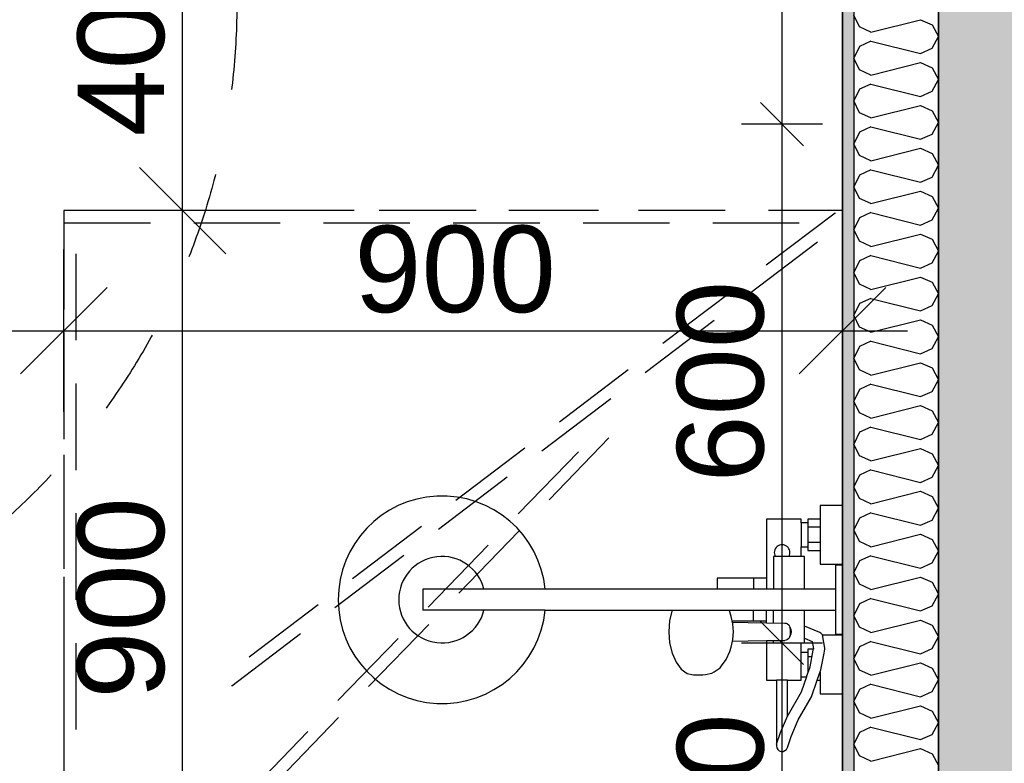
# Model space of a CAD drawing. Header units: millimetres. Extents: x -5000 to 341424, y -9235 to 550260.
# Tile 249 of 256: x 315829 to 316967, y 345709 to 346569. Entities that reach past the tile are written whole.
import ezdxf
from ezdxf.enums import TextEntityAlignment as Align

# ---------------------------------------------------------------- set-up
doc = ezdxf.new("R2010")
doc.units = ezdxf.units.MM
doc.header["$LTSCALE"] = 0.5
doc.header["$MEASUREMENT"] = 0
for name, pattern in [('PLINE', [0]), ('Små Stiplet', [282.222222, 141.111111, -141.111111]), ('Stipling', [400, 200, -200]), ('Under snittplan', [300, 200, -100])]:
    doc.linetypes.add(name, pattern=pattern)
for name, color, linetype in [('0(Nye konstruksjoner)', 7, 'Continuous'), ('232- Ikke-bærende yttervegger (Skravur)(Nye konstruksjoner)', 7, 'Continuous'), ('232- Ikke-bærende yttervegger(Nye konstruksjoner)', 7, 'Continuous'), ('242- Ikke-bærende innervegger (Skravur)(Nye konstruksjoner)', 7, 'Continuous'), ('242- Ikke-bærende innervegger(Nye konstruksjoner)', 7, 'Continuous'), ('257- Systemhimlinger (Skravur)(Nye konstruksjoner)', 7, 'Continuous'), ('257- Systemhimlinger(Nye konstruksjoner)', 7, 'Continuous'), ('315- Utstyr for sanitærinstallasjoner(Nye konstruksjoner)', 7, 'Continuous'), ('842-M___1_50 Målsetting bygning', 7, 'Continuous'), ('842-M___1_50 Målsetting bygning(Nye konstruksjoner)', 7, 'Continuous'), ('862- M___Nettoareal(Nye konstruksjoner)', 7, 'Continuous'), ('862- M___Nettoareal(Polylinje)(Nye konstruksjoner)', 7, 'Continuous'), ('862- M___Nettoareal(Tekst)(Nye konstruksjoner)', 7, 'Continuous'), ('878- Annen overflate_visuell informasjon(Nye konstruksjoner)', 7, 'Continuous')]:
    doc.layers.add(name, color=color, linetype=linetype)
doc.layers.add('236- Innvendig kledning og overflate(Nye konstruksjoner)', color=7, linetype='Continuous', lineweight=0)
doc.styles.add('GENERATED_STYLE_1', font='txt')
doc.styles.add('GENERATED_STYLE_3', font='arial.ttf')
doc.dimstyles.new('GENERATED_STYLE__2', dxfattribs={"dimtxt": 100, "dimasz": 95, "dimexe": 0.18, "dimexo": 0.0625, "dimgap": 0, "dimtad": 1, "dimtih": 1, "dimtoh": 1, "dimdec": 0, "dimzin": 0, "dimdsep": 46, "dimtxsty": 'GENERATED_STYLE_3', "dimblk": 'ARROWHEAD_6', "dimblk1": 'ARROWHEAD_6', "dimblk2": 'ARROWHEAD_6', "dimcen": 0.09, "dimse1": 1, "dimse2": 1, "dimclrd": 256, "dimclre": 256, "dimclrt": 256, "dimadec": 1, "dimazin": 0, "dimtfac": 1, "dimtdec": 4, "dimtmove": 0, "dimatfit": 3, "dimfxl": 1, "dimtolj": 1, "dimtzin": 0, "dimarcsym": 0})
doc.dimstyles.new('GENERATED_STYLE__3', dxfattribs={"dimtxt": 100, "dimasz": 95, "dimexe": 0.18, "dimexo": 0.0625, "dimgap": 0, "dimtad": 1, "dimdec": 0, "dimzin": 0, "dimdsep": 46, "dimtxsty": 'GENERATED_STYLE_3', "dimblk": 'ARROWHEAD_6', "dimblk1": 'ARROWHEAD_6', "dimblk2": 'ARROWHEAD_6', "dimcen": 0.09, "dimse1": 1, "dimse2": 1, "dimclrd": 256, "dimclre": 256, "dimclrt": 256, "dimadec": 1, "dimazin": 0, "dimtfac": 1, "dimtdec": 4, "dimtmove": 2, "dimatfit": 3, "dimfxl": 1, "dimtolj": 1, "dimtzin": 0, "dimarcsym": 0})
doc.dimstyles.new('GENERATED_STYLE__4', dxfattribs={"dimtxt": 100, "dimasz": 95, "dimexe": 0.18, "dimexo": 0.0625, "dimgap": 0, "dimtad": 1, "dimdec": 0, "dimzin": 0, "dimdsep": 46, "dimtxsty": 'GENERATED_STYLE_3', "dimblk": 'ARROWHEAD_6', "dimblk1": 'ARROWHEAD_6', "dimblk2": 'ARROWHEAD_6', "dimcen": 0.09, "dimse1": 1, "dimse2": 1, "dimclrd": 256, "dimclre": 256, "dimclrt": 256, "dimadec": 1, "dimazin": 0, "dimtfac": 1, "dimtdec": 4, "dimtmove": 0, "dimatfit": 3, "dimfxl": 1, "dimtolj": 1, "dimtzin": 0, "dimarcsym": 0})
doc.dimstyles.new('GENERATED_STYLE__7', dxfattribs={"dimtxt": 100, "dimasz": 47.5, "dimexe": 0.18, "dimexo": 0.0625, "dimgap": 0, "dimtad": 1, "dimdec": 0, "dimzin": 0, "dimdsep": 46, "dimtxsty": 'GENERATED_STYLE_3', "dimblk": 'ARROWHEAD_6', "dimblk1": 'ARROWHEAD_6', "dimblk2": 'ARROWHEAD_6', "dimcen": 0.09, "dimse1": 1, "dimse2": 1, "dimclrd": 256, "dimclre": 256, "dimclrt": 256, "dimadec": 1, "dimazin": 0, "dimtfac": 1, "dimtdec": 4, "dimtmove": 0, "dimatfit": 3, "dimfxl": 1, "dimtolj": 1, "dimtzin": 0, "dimarcsym": 0})

# ---------------------------------------------------------------- blocks, each defined once
blk = doc.blocks.new('HCWC_DUSJ__20', base_point=(315241.9, 346753.1))
at = {"layer": '862- M___Nettoareal(Polylinje)(Nye konstruksjoner)', "linetype": 'PLINE', "flags": 128}
blk.add_lwpolyline([(316779.9, 345447.8), (316779.9, 348047.8), (314484.9, 348047.8), (314484.9, 345447.8)], close=True, dxfattribs=at)
at = {"layer": '862- M___Nettoareal(Tekst)(Nye konstruksjoner)', "style": 'GENERATED_STYLE_1'}
for tag, p in [('DUMMY_861', (315633.4, 346941.3)), ('ROOM_NAME', (314850.3, 346891.5)), ('DUMMY_862', (314850.3, 346753.1))]:
    blk.add_attdef(tag, text='', height=100, dxfattribs=at).set_placement(p, align=Align.TOP_LEFT)
blk = doc.blocks.new('*X351')
at = {"layer": '242- Ikke-bærende innervegger (Skravur)(Nye konstruksjoner)', "linetype": 'PLINE'}
for p, q in [((316799.3, 346560.1), (316792.9, 346573.7)), ((316812.6, 346554.1), (316870.1, 346568.5)), ((316870.1, 346568.5), (316883.3, 346562.4)), ((316883.3, 346562.4), (316890.9, 346548.9)), ((316812.6, 346554.1), (316799.3, 346560.1)), ((316812.6, 346543.7), (316799.3, 346537.6)), ((316812.6, 346543.7), (316870.1, 346529.3)), ((316883.3, 346535.4), (316890.9, 346548.9)), ((316799.3, 346537.6), (316792.9, 346524.1)), ((316870.1, 346529.3), (316883.3, 346535.4)), ((316799.3, 346510.6), (316792.9, 346524.1)), ((316812.6, 346504.5), (316870.1, 346518.9)), ((316870.1, 346518.9), (316883.3, 346512.9)), ((316812.6, 346504.5), (316799.3, 346510.6)), ((316883.3, 346512.9), (316890.9, 346499.3)), ((316812.6, 346494.1), (316799.3, 346488.1)), ((316812.6, 346494.1), (316870.1, 346479.7)), ((316883.3, 346485.8), (316890.9, 346499.3)), ((316799.3, 346488.1), (316792.9, 346474.5)), ((316870.1, 346479.7), (316883.3, 346485.8)), ((316799.3, 346461), (316792.9, 346474.5)), ((316812.6, 346455), (316799.3, 346461)), ((316812.6, 346455), (316870.1, 346469.3)), ((316870.1, 346469.3), (316883.3, 346463.3)), ((316883.3, 346463.3), (316890.9, 346449.7)), ((316883.3, 346436.2), (316890.9, 346449.7)), ((316799.3, 346438.5), (316792.9, 346425)), ((316812.6, 346444.5), (316799.3, 346438.5)), ((316812.6, 346444.5), (316870.1, 346430.2)), ((316870.1, 346430.2), (316883.3, 346436.2)), ((316799.3, 346411.4), (316792.9, 346425)), ((316812.6, 346405.4), (316870.1, 346419.8)), ((316870.1, 346419.8), (316883.3, 346413.7)), ((316883.3, 346413.7), (316890.9, 346400.2)), ((316812.6, 346405.4), (316799.3, 346411.4)), ((316812.6, 346395), (316799.3, 346388.9)), ((316812.6, 346395), (316870.1, 346380.6)), ((316883.3, 346386.6), (316890.9, 346400.2)), ((316799.3, 346388.9), (316792.9, 346375.4)), ((316870.1, 346380.6), (316883.3, 346386.6)), ((316799.3, 346361.8), (316792.9, 346375.4)), ((316812.6, 346355.8), (316870.1, 346370.2)), ((316870.1, 346370.2), (316883.3, 346364.1)), ((316812.6, 346355.8), (316799.3, 346361.8)), ((316883.3, 346364.1), (316890.9, 346350.6)), ((316812.6, 346345.4), (316799.3, 346339.4)), ((316812.6, 346345.4), (316870.1, 346331)), ((316883.3, 346337.1), (316890.9, 346350.6)), ((316799.3, 346339.4), (316792.9, 346325.8)), ((316870.1, 346331), (316883.3, 346337.1)), ((316799.3, 346312.3), (316792.9, 346325.8)), ((316812.6, 346306.2), (316799.3, 346312.3)), ((316812.6, 346306.2), (316870.1, 346320.6)), ((316870.1, 346320.6), (316883.3, 346314.6)), ((316883.3, 346314.6), (316890.9, 346301)), ((316883.3, 346287.5), (316890.9, 346301)), ((316799.3, 346289.8), (316792.9, 346276.2)), ((316812.6, 346295.8), (316799.3, 346289.8)), ((316812.6, 346295.8), (316870.1, 346281.4)), ((316870.1, 346281.4), (316883.3, 346287.5)), ((316799.3, 346262.7), (316792.9, 346276.2)), ((316812.6, 346256.7), (316870.1, 346271)), ((316870.1, 346271), (316883.3, 346265)), ((316812.6, 346256.7), (316799.3, 346262.7)), ((316883.3, 346265), (316890.9, 346251.5)), ((316812.6, 346246.2), (316799.3, 346240.2)), ((316812.6, 346246.2), (316870.1, 346231.9)), ((316883.3, 346237.9), (316890.9, 346251.5)), ((316799.3, 346240.2), (316792.9, 346226.7)), ((316870.1, 346231.9), (316883.3, 346237.9)), ((316799.3, 346213.1), (316792.9, 346226.7)), ((316812.6, 346207.1), (316870.1, 346221.5)), ((316870.1, 346221.5), (316883.3, 346215.4)), ((316812.6, 346207.1), (316799.3, 346213.1)), ((316883.3, 346215.4), (316890.9, 346201.9)), ((316883.3, 346188.3), (316890.9, 346201.9)), ((316799.3, 346190.6), (316792.9, 346177.1)), ((316812.6, 346196.7), (316799.3, 346190.6)), ((316812.6, 346196.7), (316870.1, 346182.3)), ((316870.1, 346182.3), (316883.3, 346188.3)), ((316799.3, 346163.6), (316792.9, 346177.1)), ((316812.6, 346157.5), (316799.3, 346163.6)), ((316812.6, 346157.5), (316870.1, 346171.9)), ((316870.1, 346171.9), (316883.3, 346165.8)), ((316883.3, 346165.8), (316890.9, 346152.3)), ((316883.3, 346138.8), (316890.9, 346152.3)), ((316799.3, 346141.1), (316792.9, 346127.5)), ((316812.6, 346147.1), (316799.3, 346141.1)), ((316812.6, 346147.1), (316870.1, 346132.7)), ((316870.1, 346132.7), (316883.3, 346138.8)), ((316799.3, 346114), (316792.9, 346127.5)), ((316812.6, 346107.9), (316870.1, 346122.3)), ((316870.1, 346122.3), (316883.3, 346116.3)), ((316812.6, 346107.9), (316799.3, 346114)), ((316883.3, 346116.3), (316890.9, 346102.7)), ((316812.6, 346097.5), (316799.3, 346091.5)), ((316812.6, 346097.5), (316870.1, 346083.1)), ((316883.3, 346089.2), (316890.9, 346102.7)), ((316799.3, 346091.5), (316792.9, 346077.9)), ((316870.1, 346083.1), (316883.3, 346089.2)), ((316799.3, 346064.4), (316792.9, 346077.9)), ((316812.6, 346058.4), (316870.1, 346072.7)), ((316870.1, 346072.7), (316883.3, 346066.7)), ((316812.6, 346058.4), (316799.3, 346064.4)), ((316883.3, 346066.7), (316890.9, 346053.2)), ((316883.3, 346039.6), (316890.9, 346053.2)), ((316799.3, 346041.9), (316792.9, 346028.4)), ((316812.6, 346047.9), (316799.3, 346041.9)), ((316812.6, 346047.9), (316870.1, 346033.6)), ((316870.1, 346033.6), (316883.3, 346039.6)), ((316799.3, 346014.8), (316792.9, 346028.4)), ((316812.6, 346008.8), (316870.1, 346023.2)), ((316870.1, 346023.2), (316883.3, 346017.1)), ((316883.3, 346017.1), (316890.9, 346003.6)), ((316812.6, 346008.8), (316799.3, 346014.8)), ((316799.3, 345992.3), (316792.9, 345978.8)), ((316812.6, 345998.4), (316799.3, 345992.3)), ((316812.6, 345998.4), (316870.1, 345984)), ((316883.3, 345990), (316890.9, 346003.6)), ((316870.1, 345984), (316883.3, 345990)), ((316799.3, 345965.3), (316792.9, 345978.8)), ((316812.6, 345959.2), (316870.1, 345973.6)), ((316870.1, 345973.6), (316883.3, 345967.5)), ((316812.6, 345959.2), (316799.3, 345965.3)), ((316883.3, 345967.5), (316890.9, 345954)), ((316812.6, 345948.8), (316799.3, 345942.8)), ((316812.6, 345948.8), (316870.1, 345934.4)), ((316883.3, 345940.5), (316890.9, 345954)), ((316799.3, 345942.8), (316792.9, 345929.2)), ((316870.1, 345934.4), (316883.3, 345940.5)), ((316799.3, 345915.7), (316792.9, 345929.2)), ((316812.6, 345909.6), (316870.1, 345924)), ((316870.1, 345924), (316883.3, 345918)), ((316812.6, 345909.6), (316799.3, 345915.7)), ((316883.3, 345918), (316890.9, 345904.4)), ((316883.3, 345890.9), (316890.9, 345904.4)), ((316799.3, 345893.2), (316792.9, 345879.6)), ((316812.6, 345899.2), (316799.3, 345893.2)), ((316812.6, 345899.2), (316870.1, 345884.9)), ((316870.1, 345884.9), (316883.3, 345890.9)), ((316799.3, 345866.1), (316792.9, 345879.6)), ((316812.6, 345860.1), (316870.1, 345874.4)), ((316870.1, 345874.4), (316883.3, 345868.4)), ((316883.3, 345868.4), (316890.9, 345854.9)), ((316812.6, 345860.1), (316799.3, 345866.1)), ((316812.6, 345849.6), (316799.3, 345843.6)), ((316812.6, 345849.6), (316870.1, 345835.3)), ((316883.3, 345841.3), (316890.9, 345854.9)), ((316799.3, 345843.6), (316792.9, 345830.1)), ((316870.1, 345835.3), (316883.3, 345841.3)), ((316799.3, 345816.5), (316792.9, 345830.1)), ((316812.6, 345810.5), (316870.1, 345824.9)), ((316870.1, 345824.9), (316883.3, 345818.8)), ((316812.6, 345810.5), (316799.3, 345816.5)), ((316883.3, 345818.8), (316890.9, 345805.3)), ((316812.6, 345800.1), (316799.3, 345794)), ((316812.6, 345800.1), (316870.1, 345785.7)), ((316883.3, 345791.7), (316890.9, 345805.3)), ((316799.3, 345794), (316792.9, 345780.5)), ((316870.1, 345785.7), (316883.3, 345791.7)), ((316799.3, 345767), (316792.9, 345780.5)), ((316812.6, 345760.9), (316799.3, 345767)), ((316812.6, 345760.9), (316870.1, 345775.3)), ((316870.1, 345775.3), (316883.3, 345769.2)), ((316883.3, 345769.2), (316890.9, 345755.7)), ((316883.3, 345742.2), (316890.9, 345755.7)), ((316799.3, 345744.5), (316792.9, 345730.9)), ((316812.6, 345750.5), (316799.3, 345744.5)), ((316812.6, 345750.5), (316870.1, 345736.1)), ((316870.1, 345736.1), (316883.3, 345742.2)), ((316799.3, 345717.4), (316792.9, 345730.9)), ((316812.6, 345711.3), (316870.1, 345725.7)), ((316870.1, 345725.7), (316883.3, 345719.7)), ((316883.3, 345719.7), (316890.9, 345706.1)), ((316812.6, 345711.3), (316799.3, 345717.4))]:
    blk.add_line(p, q, dxfattribs=at)
blk = doc.blocks.new('*D763')
at = {"layer": '842-M___1_50 Målsetting bygning', "linetype": 'PLINE'}
for p, q in [((313783.2, 346341.8), (313883.2, 346241.8)), ((313926.9, 346291.8), (313739.4, 346291.8)), ((313833.2, 345385.8), (313833.2, 346291.8)), ((313783.2, 345435.8), (313883.2, 345335.8)), ((313926.9, 345385.8), (313739.4, 345385.8))]:
    blk.add_line(p, q, dxfattribs=at)
at = {"layer": '842-M___1_50 Målsetting bygning', "insert": (313813.2, 345724.4), "char_height": 100, "attachment_point": 7, "rotation": 90, "style": 'GENERATED_STYLE_3'}
blk.add_mtext('\\A1;{\\pql;\\fArial|b0|i0|c0|p0;\\W1.000000;906}', dxfattribs=at)
blk = doc.blocks.new('ARROWHEAD_6')
at = {"linetype": 'Continuous'}
for p, q in [((-0.5, -0.5), (0.5, 0.5)), ((0, 0), (-1, 0))]:
    blk.add_line(p, q, dxfattribs=at)
blk = doc.blocks.new('*D822')
at = {"layer": '842-M___1_50 Målsetting bygning', "linetype": 'PLINE'}
for p, q in [((314670.9, 344313.3), (314670.9, 344500.8)), ((316890.9, 344313.3), (316890.9, 344500.8)), ((314720.9, 344457.1), (314620.9, 344357.1)), ((316940.9, 344457.1), (316840.9, 344357.1)), ((314670.9, 344407.1), (316890.9, 344407.1))]:
    blk.add_line(p, q, dxfattribs=at)
at = {"layer": '842-M___1_50 Målsetting bygning', "char_height": 100, "attachment_point": 7, "style": 'GENERATED_STYLE_3'}
for s, insert in [('\\A1;{\\pql;\\fArial|b0|i0|c0|p0;\\W1.000000;2\xa0220}', (315609.3, 344427.1)), ('\\A1;{\\pql;\\fArial|b0|i0|c0|p0;\\W1.000000;220}', (316886.5, 344427.1))]:
    blk.add_mtext(s, dxfattribs=dict(at, insert=insert))
blk = doc.blocks.new('*D823')
at = {"layer": '842-M___1_50 Målsetting bygning', "linetype": 'PLINE'}
for p, q in [((316890.9, 344313.3), (316890.9, 344500.8)), ((317110.9, 344313.3), (317110.9, 344500.8)), ((316940.9, 344457.1), (316840.9, 344357.1)), ((317160.9, 344457.1), (317060.9, 344357.1)), ((316890.9, 344407.1), (317110.9, 344407.1))]:
    blk.add_line(p, q, dxfattribs=at)
blk = doc.blocks.new('*D947')
at = {"layer": '842-M___1_50 Målsetting bygning(Nye konstruksjoner)', "linetype": 'PLINE'}
for p, q in [((315967.1, 346397.8), (316067.1, 346297.8)), ((316110.9, 346347.8), (315923.4, 346347.8)), ((316017.1, 345447.8), (316017.1, 346347.8)), ((315967.1, 345497.8), (316067.1, 345397.8)), ((316110.9, 345447.8), (315923.4, 345447.8)), ((316017.1, 345372.8), (316017.1, 345447.8))]:
    blk.add_line(p, q, dxfattribs=at)
at = {"layer": '842-M___1_50 Målsetting bygning(Nye konstruksjoner)', "insert": (315997.1, 345783.4), "char_height": 100, "attachment_point": 7, "rotation": 90, "style": 'GENERATED_STYLE_3'}
blk.add_mtext('\\A1;{\\pql;\\fArial|b0|i0|c0|p0;\\W1.000000;900}', dxfattribs=at)
blk = doc.blocks.new('*D948')
at = {"layer": '842-M___1_50 Målsetting bygning(Nye konstruksjoner)', "linetype": 'PLINE'}
for p, q in [((315967.1, 346797.8), (316067.1, 346697.8)), ((316110.9, 346747.8), (315923.4, 346747.8)), ((316017.1, 346347.8), (316017.1, 346747.8)), ((315967.1, 346397.8), (316067.1, 346297.8)), ((316110.9, 346347.8), (315923.4, 346347.8))]:
    blk.add_line(p, q, dxfattribs=at)
at = {"layer": '842-M___1_50 Målsetting bygning(Nye konstruksjoner)', "insert": (315997.1, 346433.4), "char_height": 100, "attachment_point": 7, "rotation": 90, "style": 'GENERATED_STYLE_3'}
blk.add_mtext('\\A1;{\\pql;\\fArial|b0|i0|c0|p0;\\W1.000000;400}', dxfattribs=at)
blk = doc.blocks.new('*D951')
at = {"layer": '842-M___1_50 Målsetting bygning(Nye konstruksjoner)', "linetype": 'PLINE'}
for p, q in [((314484.9, 346115.2), (314484.9, 346302.7)), ((315879.9, 346115.2), (315879.9, 346302.7)), ((314534.9, 346258.9), (314434.9, 346158.9)), ((315929.9, 346258.9), (315829.9, 346158.9)), ((314409.9, 346208.9), (314484.9, 346208.9)), ((314484.9, 346208.9), (315879.9, 346208.9))]:
    blk.add_line(p, q, dxfattribs=at)
at = {"layer": '842-M___1_50 Målsetting bygning(Nye konstruksjoner)', "insert": (315010.8, 346228.9), "char_height": 100, "attachment_point": 7, "style": 'GENERATED_STYLE_3'}
blk.add_mtext('\\A1;{\\pql;\\fArial|b0|i0|c0|p0;\\W1.000000;1\xa0395}', dxfattribs=at)
blk = doc.blocks.new('*D952')
at = {"layer": '842-M___1_50 Målsetting bygning(Nye konstruksjoner)', "linetype": 'PLINE'}
for p, q in [((315879.9, 346115.2), (315879.9, 346302.7)), ((316779.9, 346115.2), (316779.9, 346302.7)), ((315929.9, 346258.9), (315829.9, 346158.9)), ((316729.9, 346158.9), (316829.9, 346258.9)), ((315879.9, 346208.9), (316779.9, 346208.9)), ((316779.9, 346208.9), (316854.9, 346208.9))]:
    blk.add_line(p, q, dxfattribs=at)
at = {"layer": '842-M___1_50 Målsetting bygning(Nye konstruksjoner)', "insert": (316215.5, 346228.9), "char_height": 100, "attachment_point": 7, "style": 'GENERATED_STYLE_3'}
blk.add_mtext('\\A1;{\\pql;\\fArial|b0|i0|c0|p0;\\W1.000000;900}', dxfattribs=at)
blk = doc.blocks.new('*D983')
at = {"layer": '842-M___1_50 Målsetting bygning', "linetype": 'PLINE'}
for p, q in [((315070.9, 348110.8), (315170.9, 348010.8)), ((315214.6, 348060.8), (315027.1, 348060.8)), ((315120.9, 345385.8), (315120.9, 348060.8)), ((315070.9, 345435.8), (315170.9, 345335.8)), ((315214.6, 345385.8), (315027.1, 345385.8))]:
    blk.add_line(p, q, dxfattribs=at)
at = {"layer": '842-M___1_50 Målsetting bygning', "char_height": 100, "attachment_point": 7, "rotation": 90, "style": 'GENERATED_STYLE_3'}
for s, insert in [('\\A1;{\\pql;\\fArial|b0|i0|c0|p0;\\W1.000000;98}', (315099.5, 347904.6)), ('\\A1;{\\pql;\\fArial|b0|i0|c0|p0;\\W1.000000;2\xa0675}', (315099.5, 346976.1))]:
    blk.add_mtext(s, dxfattribs=dict(at, insert=insert))
blk = doc.blocks.new('*D1056')
at = {"layer": '257- Systemhimlinger(Nye konstruksjoner)', "linetype": 'PLINE'}
for p, q in [((316684.9, 345872.8), (316734.9, 345822.8)), ((316756.8, 345847.8), (316663, 345847.8)), ((316709.9, 345447.8), (316709.9, 345847.8)), ((316684.9, 345472.8), (316734.9, 345422.8)), ((316756.8, 345447.8), (316663, 345447.8)), ((316709.9, 345410.3), (316709.9, 345447.8))]:
    blk.add_line(p, q, dxfattribs=at)
at = {"layer": '257- Systemhimlinger(Nye konstruksjoner)', "insert": (316689.9, 345533.4), "char_height": 100, "attachment_point": 7, "rotation": 90, "style": 'GENERATED_STYLE_3'}
blk.add_mtext('\\A1;{\\pql;\\fArial|b0|i0|c0|p0;\\W1.000000;400}', dxfattribs=at)
blk = doc.blocks.new('*D1057')
at = {"layer": '257- Systemhimlinger(Nye konstruksjoner)', "linetype": 'PLINE'}
for p, q in [((316684.9, 346472.8), (316734.9, 346422.8)), ((316756.8, 346447.8), (316663, 346447.8)), ((316709.9, 345847.8), (316709.9, 346447.8)), ((316684.9, 345872.8), (316734.9, 345822.8)), ((316756.8, 345847.8), (316663, 345847.8))]:
    blk.add_line(p, q, dxfattribs=at)
at = {"layer": '257- Systemhimlinger(Nye konstruksjoner)', "insert": (316689.9, 346033.4), "char_height": 100, "attachment_point": 7, "rotation": 90, "style": 'GENERATED_STYLE_3'}
blk.add_mtext('\\A1;{\\pql;\\fArial|b0|i0|c0|p0;\\W1.000000;600}', dxfattribs=at)
blk = doc.blocks.new('*D1058')
at = {"layer": '257- Systemhimlinger(Nye konstruksjoner)', "linetype": 'PLINE'}
for p, q in [((316684.9, 347072.8), (316734.9, 347022.8)), ((316756.8, 347047.8), (316663, 347047.8)), ((316709.9, 346447.8), (316709.9, 347047.8)), ((316684.9, 346472.8), (316734.9, 346422.8)), ((316756.8, 346447.8), (316663, 346447.8))]:
    blk.add_line(p, q, dxfattribs=at)
at = {"layer": '257- Systemhimlinger(Nye konstruksjoner)', "insert": (316689.9, 346633.4), "char_height": 100, "attachment_point": 7, "rotation": 90, "style": 'GENERATED_STYLE_3'}
blk.add_mtext('\\A1;{\\pql;\\fArial|b0|i0|c0|p0;\\W1.000000;600}', dxfattribs=at)
blk = doc.blocks.new('Dusjgarnityr[292]', base_point=(316779.9, 345897.9))
at = {"layer": '315- Utstyr for sanitærinstallasjoner(Nye konstruksjoner)', "linetype": 'PLINE'}
for p, q in [((316731.9, 345986.9), (316731.9, 345958.9)), ((316739.9, 345986.9), (316739.9, 345958.9)), ((316753.9, 345981.9), (316739.9, 345981.9)), ((316753.9, 345990.9), (316753.9, 345954.9)), ((316753.9, 345963.9), (316739.9, 345963.9)), ((316731.9, 345947.9), (316699.9, 345947.9)), ((316699.9, 345947.9), (316699.9, 345909.9)), ((316676.9, 345922.9), (316676.9, 345909.9)), ((316691.9, 345922.9), (316691.9, 345909.9)), ((316436.3, 345909.9), (316294.9, 345909.9)), ((316294.9, 345909.9), (316294.9, 345885.9)), ((316735.9, 345909.9), (316634.9, 345909.9)), ((316771.9, 345909.9), (316771.9, 345885.9)), ((316436.3, 345885.9), (316294.9, 345885.9)), ((316582.9, 345885.9), (316735.9, 345885.9)), ((316637.5, 345885.8), (316637.6, 345885.9)), ((316649.7, 345883.7), (316648.7, 345885.9)), ((316651.1, 345878.5), (316649.7, 345883.7)), ((316653.1, 345870), (316651.1, 345878.5)), ((316651.6, 345885.9), (316651.6, 345885.8)), ((316676.9, 345872.9), (316676.9, 345885.9)), ((316691.9, 345871.1), (316691.9, 345885.9)), ((316699.9, 345871), (316699.9, 345885.9)), ((316691.9, 345872.9), (316652.4, 345872.9)), ((316652.6, 345871.9), (316670.8, 345871.4)), ((316653.8, 345860.9), (316653.1, 345870)), ((316670.8, 345871.4), (316713.1, 345870.9)), ((316713.1, 345870.9), (316714.7, 345870.6)), ((316714.7, 345870.6), (316716.2, 345869.9)), ((316716.2, 345869.9), (316717.6, 345868.8)), ((316717.6, 345868.8), (316718.6, 345867.4)), ((316718.6, 345867.4), (316719.1, 345865.9)), ((316735.9, 345853.4), (316735.9, 345867.3)), ((316653.1, 345851.7), (316653.8, 345860.9)), ((316719.1, 345855.9), (316718.6, 345854.4)), ((316719.1, 345865.9), (316719.1, 345865.9)), ((316720.3, 345863.5), (316719.1, 345865.9)), ((316719.1, 345865.9), (316719.2, 345865.7)), ((316719.1, 345855.9), (316720.3, 345858.3)), ((316719.2, 345856.1), (316719.1, 345855.9)), ((316719.1, 345855.9), (316719.1, 345855.9)), ((316719.2, 345865.7), (316719.4, 345863.9)), ((316719.4, 345857.9), (316719.2, 345856.1)), ((316719.4, 345863.9), (316719.4, 345857.9)), ((316720.7, 345860.9), (316720.3, 345863.5)), ((316720.3, 345858.3), (316720.7, 345860.9)), ((316756.9, 345856.3), (316756.7, 345856.9)), ((316757.2, 345855.1), (316756.9, 345856.3)), ((316652.6, 345849.9), (316653.1, 345851.7)), ((316691.9, 345850.6), (316713.1, 345850.9)), ((316699.9, 345847.9), (316699.9, 345850.7)), ((316699.9, 345847.9), (316731.9, 345847.9)), ((316714.7, 345851.1), (316713.1, 345850.9)), ((316716.2, 345851.8), (316714.7, 345851.1)), ((316717.6, 345852.9), (316716.2, 345851.8)), ((316718.6, 345854.4), (316717.6, 345852.9)), ((316721.4, 345847.9), (316724.8, 345847.9)), ((316724.8, 345847.9), (316727.9, 345847.9)), ((316727.9, 345847.9), (316730.6, 345847.9)), ((316759.3, 345841.9), (316757.2, 345855.1)), ((316731.9, 345808.9), (316731.9, 345836.9)), ((316739.9, 345836.9), (316739.9, 345831.9)), ((316742.3, 345820.4), (316746, 345839.5)), ((316746, 345839.5), (316746.3, 345841.1)), ((316754.9, 345816.9), (316758.5, 345836.2)), ((316758.5, 345836.2), (316759.4, 345840.7)), ((316759.4, 345840.7), (316759.3, 345841.9)), ((316739.9, 345831.9), (316739.9, 345813.9)), ((316744.6, 345831.9), (316739.9, 345831.9)), ((316738.3, 345808.9), (316742.3, 345820.4)), ((316739.9, 345813.9), (316739.9, 345813.5)), ((316740, 345813.9), (316739.9, 345813.9)), ((316750.6, 345804.9), (316754.9, 345816.9)), ((316753.9, 345814.2), (316753.9, 345804.9)), ((316754.4, 345815.7), (316754.4, 345815.8)), ((316716.4, 345804.9), (316703.4, 345804.9)), ((316708.1, 345744.4), (316716.4, 345763.4)), ((316703.7, 345730.9), (316708.1, 345744.4)), ((316703.7, 345730.9), (316703.4, 345728.9))]:
    blk.add_line(p, q, dxfattribs=at)
at = {"layer": '315- Utstyr for sanitærinstallasjoner(Nye konstruksjoner)', "linetype": 'PLINE', "flags": 128}
blk.add_lwpolyline([(316436.3, 345909.9, 19.949874), (316436.3, 345885.9), (316582.9, 345885.9), (316580, 345873.8), (316579, 345860.9), (316580, 345847.9), (316582.9, 345835.9), (316587.4, 345825.5), (316593.4, 345817.6), (316600.3, 345812.6), (316607.7, 345810.9), (316618.3, 345810.9), (316621.5, 345811.4), (316628.9, 345813.1), (316631.6, 345814.5), (316638.3, 345819.3), (316640.1, 345821.4), (316645.5, 345828.6), (316649.7, 345838.1), (316651.1, 345843.2), (316652.6, 345849.9), (316670.8, 345850.4), (316691.9, 345850.6), (316691.9, 345804.9), (316703.4, 345804.9), (316703.4, 345728.9, 0.853753), (316716.1, 345726.9), (316720.3, 345739.7), (316728.6, 345758.9), (316743.8, 345785.6), (316750.6, 345804.9), (316753.9, 345804.9), (316753.9, 345788.9), (316779.9, 345788.9), (316779.9, 345856.9), (316756.7, 345856.9), (316756.4, 345857.5), (316755.7, 345858.5), (316754.8, 345859.4), (316753.7, 345860.1), (316735.9, 345867.4), (316735.9, 345885.9), (316771.9, 345885.9), (316771.9, 345857.9), (316779.9, 345857.9), (316779.9, 345937.9), (316771.9, 345937.9), (316771.9, 345909.9), (316735.9, 345909.9), (316735.9, 345947.9), (316731.9, 345947.9), (316731.9, 345958.9), (316739.9, 345958.9), (316739.9, 345954.9), (316753.9, 345954.9), (316753.9, 345938.9), (316779.9, 345938.9), (316779.9, 346006.9), (316753.9, 346006.9), (316753.9, 345990.9), (316739.9, 345990.9), (316739.9, 345986.9), (316731.9, 345986.9), (316731.9, 345990.9), (316691.9, 345990.9), (316691.9, 345922.9), (316634.9, 345922.9), (316634.9, 345922.3), (316634.9, 345920.7), (316634.9, 345918.2), (316634.9, 345914.9), (316634.9, 345911), (316634.9, 345909.9)], format="xyb", close=True, dxfattribs=at)
for points in [[(316735.9, 345847.9), (316735.9, 345853.4), (316744.9, 345849.7), (316746.3, 345841.1), (316746.3, 345840.9), (316739.9, 345840.9), (316739.9, 345836.9), (316731.9, 345836.9), (316731.9, 345847.9)], [(316731.9, 345808.9), (316738.3, 345808.9), (316731.9, 345791), (316717, 345764.8), (316716.4, 345763.4), (316716.4, 345804.9), (316731.9, 345804.9)]]:
    blk.add_lwpolyline(points, close=True, dxfattribs=at)
at = {"layer": '315- Utstyr for sanitærinstallasjoner(Nye konstruksjoner)', "linetype": 'PLINE'}
for centre, radius, start, end in [((316709.9, 345952.4), 9, 330, 210), ((316316.9, 345897.9), 50, 13.8865, 346.1134)]:
    blk.add_arc(centre, radius, start, end, dxfattribs=at)
blk = doc.blocks.new('Dusjkabinett[308]', base_point=(316329.9, 345897.8))
at = {"layer": '315- Utstyr for sanitærinstallasjoner(Nye konstruksjoner)', "linetype": 'Små Stiplet'}
for p, q in [((316779.9, 346347.8), (315879.9, 346347.8)), ((315879.9, 346347.8), (315879.9, 345447.8))]:
    blk.add_line(p, q, dxfattribs=at)
blk.add_circle((316604.9, 345622.8), 25, dxfattribs=at)

msp = doc.modelspace()

# ---------------------------------------------------------------- hatches: boundary and pattern name
at = {"layer": '232- Ikke-bærende yttervegger (Skravur)(Nye konstruksjoner)', "linetype": 'Continuous'}
h = msp.add_hatch(dxfattribs=at)
h.set_pattern_fill('Betong_strukturell', color=256, style=0, pattern_type=2)
h.set_pattern_definition([(270, (0, 0), (311.76916, 0), [30, -150.00001]), (270, (155.9, -90), (311.76916, 0), [30, -150.00001]), (330, (0, 0), (155.88458, 270.00001), [30, -150.00001]), (330, (-3e-14, -180), (155.88458, 270.00001), [30, -150.00001]), (30, (-6e-15, -30), (-155.88458, 270.00001), [30, -150.00001]), (30, (-4e-14, -210), (-155.88458, 270.00001), [30, -150.00001]), (270, (30, -6e-15), (60.0000024, 0), [0, -60.000002, 0, -90.000004]), (315, (30, -30), (42.4264086, 42.4264086), [0, -45.000002, 0, -75.000003])])
h.paths.add_polyline_path([(316890.9, 345237.8), (317110.9, 345237.8), (317110.9, 352589.9), (316890.9, 352589.9)])
at = {"layer": '242- Ikke-bærende innervegger (Skravur)(Nye konstruksjoner)', "linetype": 'Continuous'}
h = msp.add_hatch(dxfattribs=at)
h.set_pattern_fill('Prikker_tett', color=256, style=0, pattern_type=2)
h.set_pattern_definition([(0, (0, 0), (0, 43.30127), [0, -25]), (0, (12.5, 21.65), (0, 43.30127), [0, -25])])
h.paths.add_polyline_path([(316779.9, 348047.8), (316779.9, 345447.8), (316792.9, 345447.8), (316792.9, 348047.8)])

# ---------------------------------------------------------------- linework, layer by layer
at = {"layer": '0(Nye konstruksjoner)', "linetype": 'Stipling'}
msp.add_circle((315279.8, 346587.4), 800, dxfattribs=at)
at = {"layer": '232- Ikke-bærende yttervegger(Nye konstruksjoner)', "linetype": 'PLINE', "flags": 128}
msp.add_lwpolyline([(316890.9, 349227.8), (316890.9, 345237.8)], dxfattribs=at)
at = {"layer": '236- Innvendig kledning og overflate(Nye konstruksjoner)', "linetype": 'PLINE', "flags": 128}
msp.add_lwpolyline([(316779.9, 348047.8), (316779.9, 345447.8)], dxfattribs=at)
at = {"layer": '242- Ikke-bærende innervegger(Nye konstruksjoner)', "linetype": 'PLINE'}
msp.add_line((316792.9, 348047.8), (316792.9, 345447.8), dxfattribs=at)
at = {"layer": '242- Ikke-bærende innervegger(Nye konstruksjoner)', "linetype": 'PLINE', "flags": 128}
msp.add_lwpolyline([(316890.9, 345447.8), (316890.9, 348047.8)], dxfattribs=at)
at = {"layer": '257- Systemhimlinger (Skravur)(Nye konstruksjoner)', "linetype": 'PLINE', "flags": 128}
msp.add_lwpolyline([(314484.9, 348047.8), (316779.9, 348047.8), (316779.9, 345447.8), (314484.9, 345447.8)], close=True, dxfattribs=at)
at = {"layer": '878- Annen overflate_visuell informasjon(Nye konstruksjoner)', "linetype": 'Under snittplan', "flags": 128}
for points in [[(315879.9, 346333.6), (316779.9, 346333.6), (316779.9, 346347.8), (315879.9, 346347.8)], [(316771.3, 346345), (316065.2, 345809.7), (316073.8, 345798.4), (316779.9, 346333.6)], [(315879.9, 346333.6), (315879.9, 345447.8), (315894.1, 345447.8), (315894.1, 346333.6)], [(315883.9, 345457.7), (316499.6, 346094.8), (316509.9, 346084.9), (315894.1, 345447.8)]]:
    msp.add_lwpolyline(points, close=True, dxfattribs=at)

# ---------------------------------------------------------------- block references
at = {"layer": '242- Ikke-bærende innervegger(Nye konstruksjoner)'}
msp.add_blockref('*X351', (0, 0), dxfattribs=at)
at = {"layer": '315- Utstyr for sanitærinstallasjoner(Nye konstruksjoner)', "linetype": 'Små Stiplet'}
msp.add_blockref('Dusjkabinett[308]', (316329.9, 345897.8), dxfattribs=at)
at = {"layer": '315- Utstyr for sanitærinstallasjoner(Nye konstruksjoner)', "linetype": 'PLINE'}
msp.add_blockref('Dusjgarnityr[292]', (316779.9, 345897.9), dxfattribs=at)
at = {"layer": '862- M___Nettoareal(Nye konstruksjoner)', "linetype": 'Continuous'}
msp.add_blockref('HCWC_DUSJ__20', (315241.9, 346753.1), dxfattribs=at)

# ---------------------------------------------------------------- dimensions: what is measured, and where the dimension line sits
at = {"layer": '257- Systemhimlinger(Nye konstruksjoner)', "linetype": 'Continuous'}
for base, p1, p2, picture, middle in [((316709.9, 347047.8), (315032.4, 346447.8), (315032.4, 347047.8), '*D1058', (316639.9, 346747.6)), ((316709.9, 346447.8), (315032.4, 345847.8), (315032.4, 346447.8), '*D1057', (316639.9, 346147.6)), ((316709.9, 345847.8), (316779.9, 345447.8), (315032.4, 345847.8), '*D1056', (316639.9, 345647.6))]:
    dim = msp.add_linear_dim(base=base, p1=p1, p2=p2, angle=90, dimstyle='GENERATED_STYLE__7', dxfattribs=at)
    dim.commit()
    dim.dimension.update_dxf_attribs({"geometry": picture, "text_midpoint": middle, "dimtype": 160, "text_rotation": 90})
at = {"layer": '842-M___1_50 Målsetting bygning', "linetype": 'Continuous'}
for base, p1, p2, picture, middle in [((316890.9, 344407.1), (314670.9, 344287.8), (316890.9, 349747.8), '*D822', (315780.9, 344477.1)), ((317110.9, 344407.1), (316890.9, 349747.8), (317110.9, 349747.8), '*D823', (317000.7, 344477.1))]:
    dim = msp.add_linear_dim(base=base, p1=p1, p2=p2, dimstyle='GENERATED_STYLE__2', dxfattribs=at)
    dim.commit()
    dim.dimension.update_dxf_attribs({"geometry": picture, "text_midpoint": middle, "dimtype": 160})
for base, p2, dimstyle, picture, middle in [((315120.9, 348060.8), (315687.9, 348060.8), 'GENERATED_STYLE__3', '*D983', (315049.5, 347147.6)), ((313833.2, 346291.8), (314360.9, 346291.8), 'GENERATED_STYLE__4', '*D763', (313763.2, 345838.6))]:
    dim = msp.add_linear_dim(base=base, p1=(317521.2, 345385.8), p2=p2, angle=90, dimstyle=dimstyle, dxfattribs=at)
    dim.commit()
    dim.dimension.update_dxf_attribs({"geometry": picture, "text_midpoint": middle, "dimtype": 160, "text_rotation": 90})
at = {"layer": '842-M___1_50 Målsetting bygning(Nye konstruksjoner)', "linetype": 'Continuous'}
for base, p1, p2, picture, middle in [((316017.1, 346747.8), (316779.9, 346347.8), (316312.2, 346747.8), '*D948', (315947.1, 346547.6)), ((316017.1, 346347.8), (316779.9, 345447.8), (316779.9, 346347.8), '*D947', (315947.1, 345897.6))]:
    dim = msp.add_linear_dim(base=base, p1=p1, p2=p2, angle=90, dimstyle='GENERATED_STYLE__4', dxfattribs=at)
    dim.commit()
    dim.dimension.update_dxf_attribs({"geometry": picture, "text_midpoint": middle, "dimtype": 160, "text_rotation": 90})
for base, p1, p2, picture, middle in [((315879.9, 346208.9), (314484.9, 345447.8), (315879.9, 346347.8), '*D951', (315182.4, 346278.9)), ((316779.9, 346208.9), (315879.9, 346347.8), (316779.9, 346347.8), '*D952', (316329.7, 346278.9))]:
    dim = msp.add_linear_dim(base=base, p1=p1, p2=p2, dimstyle='GENERATED_STYLE__2', dxfattribs=at)
    dim.commit()
    dim.dimension.update_dxf_attribs({"geometry": picture, "text_midpoint": middle, "dimtype": 160})

doc.saveas('drawing.dxf')
